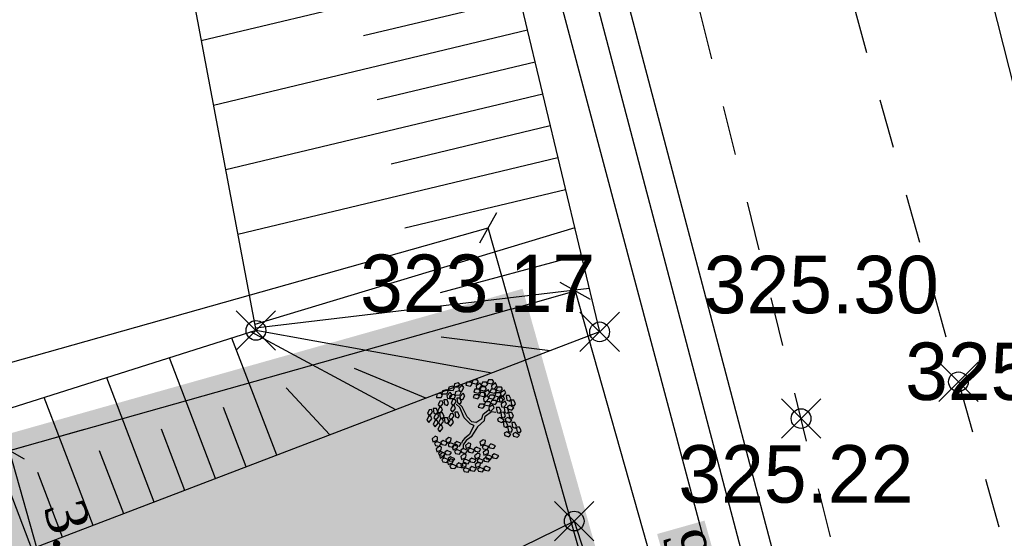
# Model space of a CAD drawing. Header units: metres. Extents: x 703615 to 712205, y 4306166 to 4311183.
# Tile 160 of 256: x 707622 to 707637, y 4308518 to 4308526. Entities that reach past the tile are written whole.
import ezdxf

# ---------------------------------------------------------------- set-up
doc = ezdxf.new("R2010")
doc.units = ezdxf.units.M
doc.header["$LTSCALE"] = 0.5
doc.header["$PDMODE"] = 35
doc.header["$PDSIZE"] = 0.3
doc.linetypes.add('JIS_09_08', pattern=[10.75, 8, -0.55, 0.55, -0.55, 0.55, -0.55])
doc.linetypes.add('Д_ТРОТ_ТРУБА', pattern=[3, 1.5, -1.5])
for name, color, linetype in [('(004) Точки рельефа', 7, 'Continuous'), ('(025) Дорога', 7, 'Continuous'), ('(027) Гидрография', 7, 'Continuous'), ('(035) Откосы', 7, 'Continuous'), ('zelen', 69, 'Continuous')]:
    doc.layers.add(name, color=color, linetype=linetype)
doc.layers.add('Граница УЧАСТКА', color=7, linetype='Continuous', lineweight=140)
doc.layers.add('Штрих ГАЗОН', color=7, linetype='Continuous', true_color=0xc8e389)
doc.styles.add('D-431', font='txt')
doc.styles.get("Standard").update_dxf_attribs({"font": 'times.ttf'})
doc.linetypes.add('FENCELINE1', pattern='A,6.35,-2.54,[133,ltypeshp.shx,S=2.54,R=0,X=-2.54,Y=0],-2.54,25.4', length=36.83)
doc.dimstyles.new('300', dxfattribs={"dimscale": 0.5, "dimtxt": 1.25, "dimasz": 0.75, "dimexe": 0, "dimexo": 0, "dimgap": 0.5, "dimtad": 1, "dimdec": 1, "dimzin": 0, "dimdsep": 46, "dimtxsty": 'Standard', "dimblk": 'OBLIQUE', "dimcen": 0, "dimclrd": 256, "dimclre": 256, "dimclrt": 256, "dimadec": 1, "dimazin": 0, "dimtfac": 1, "dimtdec": 1, "dimtofl": 0, "dimtmove": 0, "dimatfit": 3, "dimfxl": 3, "dimtfill": 2, "dimtfillclr": 7, "dimtolj": 1, "dimtzin": 0, "dimlwd": 25, "dimlwe": -1, "dimarcsym": 0})

# ---------------------------------------------------------------- blocks, each defined once
blk = doc.blocks.new('z_98')
at = {"color": 92, "linetype": 'Continuous'}
for p, q in [((-283, 404), (-250, 431)), ((-221, 417), (-251, 376)), ((-250, 431), (-221, 417)), ((-219, 429), (-187, 456)), ((-216, 405), (-219, 429)), ((-187, 456), (-157, 442)), ((-157, 442), (-187, 401)), ((-1, 417), (16, 456)), ((14, 397), (-1, 417)), ((16, 456), (48, 457)), ((48, 457), (42, 407)), ((56, 418), (67, 445)), ((88, 379), (56, 418)), ((67, 445), (92, 442)), ((92, 442), (109, 404)), ((110, 404), (126, 444)), ((126, 444), (159, 445)), ((159, 445), (152, 395)), ((166, 406), (178, 433)), ((178, 433), (202, 430)), ((183, 389), (199, 428)), ((199, 428), (232, 430)), ((202, 430), (220, 391)), ((232, 430), (225, 380)), ((239, 390), (251, 418)), ((251, 418), (275, 415)), ((275, 415), (293, 376)), ((-287, 359), (-237, 365)), ((-277, 327), (-287, 359)), ((-280, 380), (-283, 404)), ((-251, 376), (-280, 380)), ((-235, 322), (-277, 327)), ((-276, 298), (-243, 325)), ((-243, 325), (-214, 310)), ((-214, 310), (-243, 270)), ((-237, 365), (-219, 341)), ((-219, 341), (-235, 322)), ((-225, 308), (-175, 314)), ((-216, 277), (-225, 308)), ((-222, 354), (-189, 381)), ((-219, 329), (-222, 354)), ((-189, 326), (-219, 329)), ((-187, 401), (-216, 405)), ((-189, 381), (-160, 366)), ((-160, 366), (-189, 326)), ((-175, 314), (-158, 290)), ((-158, 378), (-125, 405)), ((-155, 354), (-158, 378)), ((-158, 321), (-126, 348)), ((-155, 297), (-158, 321)), ((-126, 350), (-155, 354)), ((-96, 391), (-126, 350)), ((-126, 348), (-96, 334)), ((-96, 334), (-126, 293)), ((-125, 405), (-96, 391)), ((-95, 346), (-62, 373)), ((-91, 321), (-95, 346)), ((-62, 317), (-91, 321)), ((-62, 373), (-33, 358)), ((-33, 358), (-62, 317)), ((42, 407), (14, 397)), ((49, 283), (65, 323)), ((63, 350), (75, 377)), ((95, 311), (63, 350)), ((65, 323), (98, 324)), ((75, 377), (99, 374)), ((109, 404), (88, 379)), ((98, 324), (91, 274)), ((117, 336), (95, 311)), ((99, 374), (117, 336)), ((105, 285), (116, 312)), ((125, 384), (110, 404)), ((116, 312), (141, 309)), ((152, 395), (125, 384)), ((141, 309), (159, 270)), ((198, 367), (166, 406)), ((174, 338), (185, 365)), ((206, 299), (174, 338)), ((197, 369), (183, 389)), ((185, 365), (210, 362)), ((225, 380), (197, 369)), ((220, 391), (198, 367)), ((227, 323), (206, 299)), ((210, 362), (227, 323)), ((271, 351), (239, 390)), ((247, 323), (258, 350)), ((279, 284), (247, 323)), ((258, 350), (283, 347)), ((268, 325), (285, 364)), ((283, 305), (268, 325)), ((293, 376), (271, 351)), ((300, 308), (279, 284)), ((283, 347), (300, 308)), ((310, 316), (283, 305)), ((285, 364), (317, 366)), ((317, 366), (310, 316)), ((325, 326), (336, 354)), ((357, 287), (325, 326)), ((336, 354), (360, 351)), ((378, 312), (357, 287)), ((360, 351), (378, 312)), ((-436, 216), (-407, 231)), ((-435, 173), (-436, 216)), ((-417, 282), (-388, 296)), ((-416, 239), (-417, 282)), ((-394, 227), (-416, 239)), ((-407, 231), (-393, 182)), ((-374, 248), (-394, 227)), ((-388, 296), (-374, 248)), ((-343, 227), (-293, 234)), ((-334, 196), (-343, 227)), ((-340, 273), (-307, 300)), ((-336, 249), (-340, 273)), ((-307, 245), (-336, 249)), ((-307, 300), (-278, 286)), ((-278, 286), (-307, 245)), ((-293, 234), (-276, 210)), ((-276, 210), (-292, 191)), ((-273, 273), (-276, 298)), ((-243, 270), (-273, 273)), ((-174, 271), (-216, 277)), ((-184, 200), (-152, 227)), ((-158, 290), (-174, 271)), ((-162, 275), (-112, 282)), ((-152, 244), (-162, 275)), ((-126, 293), (-155, 297)), ((-110, 239), (-152, 244)), ((-152, 227), (-122, 213)), ((-122, 213), (-152, 172)), ((-121, 225), (-88, 252)), ((-117, 200), (-121, 225)), ((-112, 282), (-95, 258)), ((-95, 258), (-110, 239)), ((-88, 252), (-59, 237)), ((-59, 237), (-88, 196)), ((63, 263), (49, 283)), ((91, 274), (63, 263)), ((137, 246), (105, 285)), ((113, 217), (124, 244)), ((145, 178), (113, 217)), ((124, 244), (148, 241)), ((136, 238), (152, 277)), ((150, 218), (136, 238)), ((159, 270), (137, 246)), ((148, 241), (166, 202)), ((178, 228), (150, 218)), ((152, 277), (185, 278)), ((185, 278), (178, 228)), ((192, 239), (204, 266)), ((224, 200), (192, 239)), ((204, 266), (228, 263)), ((246, 225), (224, 200)), ((228, 263), (246, 225)), ((256, 180), (272, 219)), ((272, 219), (305, 220)), ((305, 220), (298, 170)), ((312, 181), (324, 208)), ((324, 208), (348, 205)), ((332, 258), (343, 286)), ((364, 219), (332, 258)), ((341, 203), (357, 242)), ((343, 286), (368, 283)), ((348, 205), (366, 167)), ((357, 242), (390, 243)), ((385, 244), (364, 219)), ((368, 283), (385, 244)), ((390, 243), (383, 193)), ((398, 204), (409, 231)), ((409, 231), (433, 228)), ((433, 228), (451, 189)), ((-455, 143), (-426, 157)), ((-453, 100), (-455, 143)), ((-413, 161), (-435, 173)), ((-411, 109), (-432, 88)), ((-426, 157), (-411, 109)), ((-393, 182), (-413, 161)), ((-400, 143), (-375, 187)), ((-370, 132), (-400, 143)), ((-389, 90), (-360, 104)), ((-375, 187), (-346, 186)), ((-370, 155), (-341, 170)), ((-340, 162), (-370, 132)), ((-369, 113), (-370, 155)), ((-347, 101), (-369, 113)), ((-360, 104), (-345, 56)), ((-327, 122), (-347, 101)), ((-346, 186), (-340, 162)), ((-341, 170), (-327, 122)), ((-292, 191), (-334, 196)), ((-319, 140), (-286, 166)), ((-315, 115), (-319, 140)), ((-286, 111), (-315, 115)), ((-286, 166), (-256, 152)), ((-256, 152), (-286, 111)), ((-255, 164), (-222, 191)), ((-251, 140), (-255, 164)), ((-222, 136), (-251, 140)), ((-222, 191), (-193, 177)), ((-193, 177), (-222, 136)), ((-188, 154), (-138, 161)), ((-178, 123), (-188, 154)), ((-181, 176), (-184, 200)), ((-152, 172), (-181, 176)), ((-136, 118), (-178, 123)), ((-138, 161), (-121, 137)), ((-121, 137), (-136, 118)), ((-88, 196), (-117, 200)), ((166, 202), (145, 178)), ((160, 102), (176, 141)), ((176, 141), (208, 142)), ((200, 171), (211, 199)), ((232, 132), (200, 171)), ((208, 142), (202, 92)), ((211, 199), (235, 195)), ((216, 103), (227, 130)), ((248, 64), (216, 103)), ((227, 130), (252, 127)), ((253, 157), (232, 132)), ((235, 195), (253, 157)), ((252, 127), (269, 89)), ((270, 160), (256, 180)), ((298, 170), (270, 160)), ((344, 142), (312, 181)), ((320, 113), (331, 141)), ((352, 74), (320, 113)), ((331, 141), (355, 137)), ((356, 183), (341, 203)), ((366, 167), (344, 142)), ((355, 137), (373, 99)), ((383, 193), (356, 183)), ((430, 165), (398, 204)), ((405, 136), (416, 163)), ((437, 97), (405, 136)), ((416, 163), (441, 160)), ((451, 189), (430, 165)), ((458, 121), (437, 97)), ((441, 160), (458, 121)), ((-474, 77), (-445, 92)), ((-472, 35), (-474, 77)), ((-451, 23), (-472, 35)), ((-432, 88), (-453, 100)), ((-430, 44), (-451, 23)), ((-445, 92), (-430, 44)), ((-438, 4), (-413, 48)), ((-408, -7), (-438, 4)), ((-413, 48), (-383, 47)), ((-378, 23), (-408, -7)), ((-388, 47), (-389, 90)), ((-366, 35), (-388, 47)), ((-383, 47), (-378, 23)), ((-345, 56), (-366, 35)), ((-353, 17), (-328, 61)), ((-323, 6), (-353, 17)), ((-328, 61), (-299, 60)), ((-293, 36), (-323, 6)), ((-322, 94), (-272, 100)), ((-312, 63), (-322, 94)), ((-270, 57), (-312, 63)), ((-299, 60), (-293, 36)), ((-272, 100), (-255, 76)), ((-255, 76), (-270, 57)), ((174, 82), (160, 102)), ((202, 92), (174, 82)), ((223, 35), (235, 62)), ((255, -4), (223, 35)), ((235, 62), (259, 59)), ((269, 89), (248, 64)), ((277, 21), (255, -4)), ((259, 59), (277, 21)), ((289, 39), (305, 78)), ((303, 19), (289, 39)), ((331, 29), (303, 19)), ((305, 78), (338, 79)), ((338, 79), (331, 29)), ((345, 40), (357, 67)), ((377, 1), (345, 40)), ((373, 99), (352, 74)), ((357, 67), (381, 64)), ((399, 26), (377, 1)), ((378, 59), (395, 98)), ((393, 39), (378, 59)), ((381, 64), (399, 26)), ((420, 49), (393, 39)), ((395, 98), (427, 99)), ((427, 99), (420, 49)), ((435, 60), (446, 87)), ((467, 21), (435, 60)), ((442, -8), (453, 19)), ((446, 87), (470, 84)), ((453, 19), (478, 16)), ((488, 46), (467, 21)), ((470, 84), (488, 46)), ((478, 16), (495, -22)), ((-457, -121), (-432, -100)), ((-453, -53), (-428, -32)), ((-442, -94), (-453, -53)), ((-419, -101), (-442, -94)), ((-432, -100), (-407, -144)), ((-428, -32), (-403, -76)), ((-403, -76), (-419, -101)), ((-361, -113), (-336, -93)), ((-336, -93), (-311, -137)), ((-307, -91), (-282, -70)), ((-296, -132), (-307, -91)), ((-282, -70), (-257, -114)), ((-199, -116), (-173, -95)), ((-173, -95), (-149, -139)), ((169, -52), (185, -13)), ((183, -72), (169, -52)), ((211, -62), (183, -72)), ((185, -13), (218, -12)), ((218, -12), (211, -62)), ((225, -51), (237, -24)), ((257, -90), (225, -51)), ((233, -119), (244, -91)), ((237, -24), (261, -27)), ((244, -91), (268, -95)), ((279, -65), (257, -90)), ((261, -27), (279, -65)), ((268, -95), (286, -133)), ((277, -57), (293, -18)), ((292, -77), (277, -57)), ((319, -67), (292, -77)), ((293, -18), (326, -17)), ((326, -17), (319, -67)), ((334, -56), (345, -29)), ((366, -95), (334, -56)), ((341, -124), (352, -97)), ((345, -29), (369, -32)), ((352, -97), (377, -100)), ((353, -28), (364, -1)), ((385, -67), (353, -28)), ((364, -1), (388, -4)), ((387, -70), (366, -95)), ((369, -32), (387, -70)), ((377, -100), (394, -138)), ((406, -42), (385, -67)), ((388, -4), (406, -42)), ((474, -47), (442, -8)), ((495, -22), (474, -47)), ((-447, -162), (-457, -121)), ((-423, -169), (-447, -162)), ((-407, -144), (-423, -169)), ((-410, -207), (-385, -186)), ((-407, -184), (-392, -136)), ((-375, -189), (-407, -184)), ((-392, -136), (-363, -131)), ((-385, -186), (-361, -230)), ((-352, -153), (-375, -189)), ((-366, -181), (-340, -161)), ((-355, -222), (-366, -181)), ((-363, -131), (-352, -153)), ((-350, -154), (-361, -113)), ((-327, -162), (-350, -154)), ((-340, -161), (-316, -205)), ((-311, -137), (-327, -162)), ((-315, -245), (-300, -197)), ((-311, -159), (-286, -138)), ((-301, -200), (-311, -159)), ((-277, -207), (-301, -200)), ((-300, -197), (-271, -192)), ((-273, -139), (-296, -132)), ((-286, -138), (-262, -182)), ((-262, -182), (-277, -207)), ((-257, -114), (-273, -139)), ((-271, -192), (-260, -214)), ((-261, -222), (-246, -174)), ((-246, -174), (-217, -169)), ((-206, -191), (-229, -227)), ((-217, -169), (-206, -191)), ((-203, -184), (-178, -163)), ((-193, -225), (-203, -184)), ((-188, -157), (-199, -116)), ((-165, -164), (-188, -157)), ((-178, -163), (-153, -207)), ((-149, -139), (-165, -164)), ((-153, -248), (-137, -199)), ((-137, -199), (-108, -194)), ((-108, -194), (-98, -216)), ((265, -158), (233, -119)), ((286, -133), (265, -158)), ((373, -163), (341, -124)), ((394, -138), (373, -163)), ((-415, -275), (-390, -254)), ((-405, -316), (-415, -275)), ((-400, -248), (-410, -207)), ((-376, -255), (-400, -248)), ((-390, -254), (-365, -298)), ((-365, -298), (-381, -323)), ((-361, -230), (-376, -255)), ((-365, -338), (-349, -290)), ((-332, -230), (-355, -222)), ((-349, -290), (-320, -285)), ((-316, -205), (-332, -230)), ((-309, -307), (-332, -343)), ((-320, -285), (-309, -307)), ((-283, -249), (-315, -245)), ((-314, -275), (-289, -254)), ((-303, -316), (-314, -275)), ((-289, -254), (-264, -298)), ((-260, -214), (-283, -249)), ((-264, -298), (-280, -323)), ((-264, -313), (-239, -292)), ((-229, -227), (-261, -222)), ((-260, -244), (-235, -224)), ((-249, -285), (-260, -244)), ((-226, -293), (-249, -285)), ((-239, -292), (-215, -336)), ((-235, -224), (-210, -268)), ((-210, -268), (-226, -293)), ((-206, -318), (-180, -297)), ((-201, -249), (-176, -229)), ((-190, -290), (-201, -249)), ((-169, -232), (-193, -225)), ((-167, -298), (-190, -290)), ((-180, -297), (-156, -341)), ((-176, -229), (-151, -273)), ((-153, -207), (-169, -232)), ((-151, -273), (-167, -298)), ((-121, -252), (-153, -248)), ((-98, -216), (-121, -252)), ((-117, -274), (-66, -270)), ((-108, -306), (-117, -274)), ((-66, -313), (-108, -306)), ((-66, -270), (-50, -294)), ((-50, -294), (-66, -313)), ((-56, -306), (-6, -301)), ((-48, -337), (-56, -306)), ((-7, -284), (0, -255)), ((31, -317), (-7, -284)), ((-6, -301), (10, -326)), ((0, -255), (25, -254)), ((25, -254), (48, -289)), ((48, -289), (31, -317)), ((46, -302), (96, -297)), ((54, -333), (46, -302)), ((96, -297), (112, -322)), ((155, -311), (162, -283)), ((162, -283), (187, -282)), ((187, -282), (210, -317)), ((-381, -323), (-405, -316)), ((-332, -343), (-365, -338)), ((-319, -343), (-293, -322)), ((-308, -384), (-319, -343)), ((-285, -391), (-308, -384)), ((-280, -323), (-303, -316)), ((-293, -322), (-269, -366)), ((-269, -366), (-285, -391)), ((-268, -406), (-253, -358)), ((-236, -411), (-268, -406)), ((-254, -354), (-264, -313)), ((-230, -361), (-254, -354)), ((-253, -358), (-224, -353)), ((-213, -375), (-236, -411)), ((-215, -336), (-230, -361)), ((-224, -353), (-213, -375)), ((-214, -376), (-199, -328)), ((-182, -381), (-214, -376)), ((-211, -408), (-161, -403)), ((-202, -439), (-211, -408)), ((-195, -359), (-206, -318)), ((-199, -328), (-170, -323)), ((-172, -366), (-195, -359)), ((-159, -345), (-182, -381)), ((-156, -341), (-172, -366)), ((-170, -323), (-159, -345)), ((-161, -403), (-144, -428)), ((-155, -381), (-140, -333)), ((-123, -386), (-155, -381)), ((-140, -333), (-111, -328)), ((-100, -350), (-123, -386)), ((-111, -328), (-100, -350)), ((-101, -417), (-94, -388)), ((-94, -388), (-70, -388)), ((-93, -352), (-43, -348)), ((-85, -384), (-93, -352)), ((-43, -391), (-85, -384)), ((-70, -388), (-46, -423)), ((-6, -344), (-48, -337)), ((-43, -348), (-27, -372)), ((-27, -372), (-43, -391)), ((-33, -384), (18, -379)), ((-24, -416), (-33, -384)), ((10, -326), (-6, -344)), ((17, -362), (23, -333)), ((54, -395), (17, -362)), ((18, -379), (34, -404)), ((34, -404), (18, -423)), ((23, -333), (48, -332)), ((48, -332), (72, -367)), ((96, -340), (54, -333)), ((72, -367), (54, -395)), ((76, -388), (126, -383)), ((85, -419), (76, -388)), ((112, -322), (96, -340)), ((106, -334), (156, -329)), ((115, -365), (106, -334)), ((156, -372), (115, -365)), ((126, -383), (143, -408)), ((143, -408), (127, -426)), ((193, -345), (155, -311)), ((156, -329), (173, -354)), ((173, -354), (156, -372)), ((186, -397), (193, -368)), ((224, -430), (186, -397)), ((210, -317), (193, -345)), ((193, -368), (218, -367)), ((218, -367), (241, -403)), ((241, -403), (224, -430)), ((-161, -446), (-202, -439)), ((-144, -428), (-161, -446)), ((-150, -440), (-100, -435)), ((-142, -471), (-150, -440)), ((-100, -478), (-142, -471)), ((-63, -451), (-101, -417)), ((-100, -435), (-84, -460)), ((-84, -460), (-100, -478)), ((-46, -423), (-63, -451)), ((18, -423), (-24, -416)), ((127, -426), (85, -419)), ((137, -420), (187, -415)), ((145, -451), (137, -420)), ((187, -458), (145, -451)), ((187, -415), (203, -439)), ((203, -439), (187, -458))]:
    blk.add_line(p, q, dxfattribs=at)
at = {"color": 33, "linetype": 'Continuous'}
for p, q in [((-221, 91), (-264, 116)), ((78, 71), (101, 126)), ((101, 126), (122, 159)), ((106, 58), (127, 118)), ((122, 159), (146, 174)), ((127, 118), (162, 161)), ((162, 161), (202, 174)), ((-221, 63), (-266, 93)), ((-104, 76), (-221, 91)), ((-106, 43), (-221, 63)), ((-42, 10), (-106, 43)), ((-26, 33), (-104, 76)), ((-26, -28), (-42, 10)), ((0, 0), (-26, 33)), ((0, 0), (78, 71)), ((24, -33), (68, 18)), ((68, 18), (106, 58)), ((-47, -98), (-87, -124)), ((-26, -28), (-47, -98)), ((24, -33), (-21, -121)), ((-87, -124), (-120, -204)), ((-61, -139), (-92, -217)), ((-21, -121), (-61, -139)), ((-92, -217), (-73, -257))]:
    blk.add_line(p, q, dxfattribs=at)
blk = doc.blocks.new('_Oblique')
at = {"color": 0, "linetype": 'ByBlock', "lineweight": -2}
blk.add_line((-0.5, -0.5), (0.5, 0.5), dxfattribs=at)
blk = doc.blocks.new('*D135')
at = {"transparency": 16777216}
for p, q in [((707622.558, 4308519.824), (707621.417, 4308519.502)), ((707622.71, 4308516.628), (707622.263, 4308516.502))]:
    blk.add_line(p, q, dxfattribs=at)
at = {"lineweight": 25, "transparency": 16777216}
blk.add_line((707622.263, 4308516.502), (707621.417, 4308519.502), dxfattribs=at)
at = {"layer": 'Defpoints', "color": 0, "lineweight": 50, "transparency": 16777216}
for p in [(707622.558, 4308519.824, -323.947), (707621.417, 4308519.502), (707622.71, 4308516.628)]:
    blk.add_point(p, dxfattribs=at)
at = {"lineweight": 25, "transparency": 16777216, "xscale": 0.375, "yscale": 0.375, "zscale": 0.375}
for p, rotation in [((707621.417, 4308519.502), 105.760043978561), ((707622.263, 4308516.502), 285.760043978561)]:
    blk.add_blockref('_Oblique', p, dxfattribs=dict(at, rotation=rotation))
at = {"lineweight": 30, "transparency": 16777216, "insert": (707622.388, 4308518.156), "char_height": 0.625, "attachment_point": 5, "rotation": 285.76, "bg_fill": 1, "box_fill_scale": 1.1, "bg_fill_color": 7, "bg_fill_true_color": 16777215, "bg_fill_transparency": 0}
blk.add_mtext('\\A1;3.1', dxfattribs=at)
blk = doc.blocks.new('*D148')
at = {"lineweight": 25, "transparency": 16777216}
blk.add_line((707606.574, 4308516.65), (707628.71, 4308522.897), dxfattribs=at)
at = {"transparency": 16777216}
for p, q in [((707629.06, 4308521.659), (707628.71, 4308522.897)), ((707606.924, 4308515.412), (707606.574, 4308516.65))]:
    blk.add_line(p, q, dxfattribs=at)
at = {"layer": 'Defpoints', "color": 0, "transparency": 16777216}
for p in [(707628.71, 4308522.897), (707629.06, 4308521.659), (707606.924, 4308515.412)]:
    blk.add_point(p, dxfattribs=at)
at = {"lineweight": 25, "transparency": 16777216}
for p, xscale, yscale, zscale, rotation in [((707628.71, 4308522.897), 0.3750000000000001, 0.3750000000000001, 0.3750000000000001, 15.7600439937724), ((707606.574, 4308516.65), 0.375, 0.375, 0.375, 195.7600439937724)]:
    blk.add_blockref('_Oblique', p, dxfattribs=dict(at, xscale=xscale, yscale=yscale, zscale=zscale, rotation=rotation))
at = {"lineweight": 30, "transparency": 16777216, "insert": (707617.489, 4308520.315), "char_height": 0.625, "attachment_point": 5, "rotation": 15.76, "bg_fill": 1, "box_fill_scale": 1.1, "bg_fill_color": 7, "bg_fill_true_color": 16777215, "bg_fill_transparency": 0}
blk.add_mtext('\\A1;23.0', dxfattribs=at)
blk = doc.blocks.new('*D149')
at = {"transparency": 16777216}
for p, q in [((707629.06, 4308521.659), (707630.035, 4308521.934)), ((707631.533, 4308512.895), (707632.508, 4308513.171))]:
    blk.add_line(p, q, dxfattribs=at)
at = {"lineweight": 25, "transparency": 16777216}
blk.add_line((707630.035, 4308521.934), (707632.508, 4308513.171), dxfattribs=at)
at = {"layer": 'Defpoints', "color": 0, "transparency": 16777216}
for p in [(707629.06, 4308521.659), (707632.508, 4308513.171), (707631.533, 4308512.895)]:
    blk.add_point(p, dxfattribs=at)
at = {"lineweight": 25, "transparency": 16777216}
for p, xscale, yscale, zscale, rotation in [((707630.035, 4308521.934), 0.375, 0.375, 0.375, 105.7599447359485), ((707632.508, 4308513.171), 0.3750000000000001, 0.3750000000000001, 0.3750000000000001, 285.7599447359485)]:
    blk.add_blockref('_Oblique', p, dxfattribs=dict(at, xscale=xscale, yscale=yscale, zscale=zscale, rotation=rotation))
at = {"lineweight": 30, "transparency": 16777216, "insert": (707631.813, 4308517.705), "char_height": 0.625, "attachment_point": 5, "rotation": 285.7599, "bg_fill": 1, "box_fill_scale": 1.1, "bg_fill_color": 7, "bg_fill_true_color": 16777215, "bg_fill_transparency": 0}
blk.add_mtext('\\A1;9.1', dxfattribs=at)

msp = doc.modelspace()

# ---------------------------------------------------------------- hatches: boundary and pattern name
at = {"layer": 'Штрих ГАЗОН', "lineweight": 0, "transparency": 33554610}
h = msp.add_hatch(color=64, dxfattribs=at)
h.dxf.hatch_style = 1
edge = h.paths.add_edge_path()
edge.add_line((707615.299, 4308504.146), (707615.163, 4308504.627))
edge.add_arc((707615.644, 4308504.763), 0.5, 105.76, 195.76, ccw=False)
edge.add_line((707615.508, 4308505.244), (707632.351, 4308509.997))
edge.add_line((707632.351, 4308509.997), (707639.109, 4308486.05))
edge.add_line((707639.109, 4308486.05), (707616.973, 4308479.803))
edge.add_line((707616.973, 4308479.803), (707606.924, 4308515.412))
edge.add_line((707606.924, 4308515.412), (707629.059, 4308521.659))
edge.add_line((707629.059, 4308521.659), (707631.536, 4308512.884))
edge.add_line((707631.536, 4308512.884), (707623.778, 4308510.695))
edge.add_arc((707623.643, 4308511.176), 0.5, 195.76, 285.76, ccw=False)
edge.add_line((707623.161, 4308511.041), (707622.645, 4308512.869))
edge.add_line((707622.645, 4308512.869), (707627.939, 4308514.363))
edge.add_line((707627.939, 4308514.363), (707626.961, 4308517.828))
edge.add_line((707626.961, 4308517.828), (707621.668, 4308516.334))
edge.add_line((707621.668, 4308516.334), (707621.26, 4308517.778))
edge.add_arc((707620.779, 4308517.642), 0.5, 15.76, 105.76)
edge.add_line((707620.643, 4308518.123), (707609.633, 4308515.016))
edge.add_arc((707609.769, 4308514.535), 0.5, 105.76, 195.76)
edge.add_line((707609.288, 4308514.399), (707617.844, 4308484.076))
edge.add_arc((707618.325, 4308484.212), 0.5, 195.76, 285.76)
edge.add_line((707618.461, 4308483.731), (707623.084, 4308485.037))
edge.add_line((707623.084, 4308485.037), (707629.433, 4308486.84))
edge.add_line((707629.433, 4308486.84), (707628.099, 4308491.555))
edge.add_line((707628.099, 4308491.555), (707621.75, 4308489.752))
edge.add_line((707621.75, 4308489.752), (707622.403, 4308487.443))
edge.add_line((707622.403, 4308487.443), (707620.672, 4308486.953))
edge.add_arc((707620.536, 4308487.434), 0.5, 195.76, 285.76, ccw=False)
edge.add_line((707620.055, 4308487.299), (707618.721, 4308492.019))
edge.add_line((707618.721, 4308492.019), (707628.002, 4308494.639))
edge.add_line((707628.002, 4308494.639), (707624.58, 4308506.765))
edge.add_line((707624.58, 4308506.765), (707615.299, 4308504.146))
h.paths.add_polyline_path([(707630.732, 4308489.591), (707630.026, 4308492.093), (707632.528, 4308492.799), (707633.234, 4308490.297)], flags=16)

# ---------------------------------------------------------------- linework, layer by layer
at = {"layer": '(025) Дорога', "linetype": 'Д_ТРОТ_ТРУБА', "flags": 128}
for points, elevation in [([(707616.102, 4308595.94), (707625.383, 4308563.154), (707632.154, 4308533.874), (707639.587, 4308507.228), (707646.578, 4308474.963)], 325.249), ([(707644.238, 4308474.392), (707636.829, 4308506.466), (707630.117, 4308533.517), (707623.247, 4308562.114), (707613.834, 4308595.307)], 325.407)]:
    msp.add_lwpolyline(points, dxfattribs=dict(at, elevation=elevation))
at = {"layer": '(027) Гидрография', "flags": 128}
for points, elevation in [([(707611.848, 4308596.541), (707621.838, 4308560.864), (707628.891, 4308533.698), (707636.245, 4308505.821), (707642.34, 4308479.671)], 325.229), ([(707641.334, 4308479.631), (707635.291, 4308505.761), (707627.894, 4308533.542), (707620.814, 4308560.57), (707610.976, 4308596.39)], 325.359)]:
    msp.add_lwpolyline(points, dxfattribs=dict(at, elevation=elevation))
at = {"layer": '(027) Гидрография', "color": 4, "elevation": 325.068, "flags": 128}
msp.add_lwpolyline([(707641.754, 4308480.145), (707635.773, 4308505.813), (707628.432, 4308533.645), (707621.404, 4308560.718), (707611.379, 4308596.44)], dxfattribs=at)
at = {"layer": '(035) Откосы'}
for p, q in [((707629.074, 4308526.876, 325.137), (707624.34, 4308525.743, 325.137)), ((707629.19, 4308526.39, 325.137), (707626.811, 4308525.821, 325.137)), ((707629.307, 4308525.905, 325.137), (707624.525, 4308524.76, 325.137)), ((707629.423, 4308525.419, 325.137), (707627.02, 4308524.844, 325.137)), ((707629.539, 4308524.934, 325.137), (707624.711, 4308523.778, 325.137)), ((707629.655, 4308524.448, 325.137), (707627.229, 4308523.867, 325.137)), ((707629.771, 4308523.963, 325.137), (707624.896, 4308522.795, 325.137)), ((707629.888, 4308523.477, 325.137), (707627.438, 4308522.891, 325.137)), ((707625.49, 4308519.432, 325.137), (707624.807, 4308521.218, 325.137)), ((707624.557, 4308519.076, 325.137), (707623.854, 4308520.916, 325.137)), ((707623.624, 4308518.719, 325.137), (707622.9, 4308520.614, 325.137)), ((707622.692, 4308518.363, 325.137), (707621.947, 4308520.311, 325.137)), ((707625.024, 4308519.254, 325.137), (707624.677, 4308520.161, 325.137)), ((707621.759, 4308518.006, 325.137), (707620.993, 4308520.009, 325.137)), ((707624.091, 4308518.898, 325.137), (707623.734, 4308519.831, 325.137)), ((707623.158, 4308518.541, 325.137), (707622.791, 4308519.502, 325.137)), ((707622.225, 4308518.184, 325.137), (707621.848, 4308519.172, 325.137))]:
    msp.add_line(p, q, dxfattribs=at)
at = {"layer": '(035) Откосы', "flags": 128}
for points, elevation in [([(707641.349, 4308506.786), (707634.199, 4308534.967), (707627.052, 4308562.273), (707616.727, 4308597.627)], 325.379), ([(707580.771, 4308540.747), (707600.836, 4308546.638), (707621.682, 4308552.627), (707627.512, 4308533.402), (707630.406, 4308521.312), (707596.396, 4308508.309), (707570.785, 4308499.74), (707567.025, 4308498.873), (707563.646, 4308498.557)], 325.137), ([(707587.12, 4308509.519), (707569.461, 4308504.609), (707566.013, 4308508.806), (707563.435, 4308514.166), (707559.156, 4308525.671), (707560.452, 4308529.682), (707582.68, 4308536.754), (707603.382, 4308543.323), (707618.9, 4308546.493), (707623.057, 4308532.536), (707625.172, 4308521.334), (707612.322, 4308517.26), (707587.12, 4308509.519)], 323.11), ([(707630.026, 4308522.898), (707625.155, 4308521.422)], 325.137), ([(707630.126, 4308522.483), (707627.977, 4308521.904)], 325.137), ([(707630.248, 4308521.971), (707625.166, 4308521.366)], 325.137), ([(707627.302, 4308520.125), (707625.096, 4308521.31)], 325.137), ([(707628.764, 4308520.684), (707625.172, 4308521.334)], 325.137), ([(707629.65, 4308521.023), (707627.993, 4308521.23)], 325.137), ([(707627.761, 4308520.301), (707626.675, 4308520.754)], 325.137), ([(707626.297, 4308519.741), (707625.631, 4308520.458)], 325.137), ([(707596.83, 4308503.517), (707626.602, 4308516.753), (707630.019, 4308518.43), (707631.496, 4308513.848), (707633.316, 4308510.942), (707636.576, 4308498.905), (707640.509, 4308478.875)], 325.211)]:
    msp.add_lwpolyline(points, dxfattribs=dict(at, elevation=elevation))
at = {"color": 1, "linetype": 'FENCELINE1', "lineweight": 30, "ltscale": 0.08, "elevation": 2.203}
msp.add_lwpolyline([(707631.536, 4308512.885), (707629.06, 4308521.659), (707606.924, 4308515.412), (707616.973, 4308479.803), (707639.109, 4308486.05), (707632.351, 4308509.997)], dxfattribs=at)
at = {"color": 0, "linetype": 'ByBlock', "lineweight": -2, "transparency": 16777216}
for p in [(707625.172, 4308521.334, 323.171), (707630.406, 4308521.312, 325.302), (707635.87, 4308520.551, 324.795), (707633.473, 4308519.991, 325.038), (707630.019, 4308518.43, 325.215)]:
    msp.add_point(p, dxfattribs=at)
at = {"layer": 'Граница УЧАСТКА', "linetype": 'JIS_09_08', "lineweight": 30, "ltscale": 1.5, "const_width": 0.5, "elevation": -321.744}
msp.add_lwpolyline([(707639.109, 4308486.05), (707629.06, 4308521.659), (707606.924, 4308515.412), (707616.973, 4308479.803)], close=True, dxfattribs=at)

# ---------------------------------------------------------------- block references
at = {"layer": 'zelen', "xscale": -0.001463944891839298, "yscale": 0.001463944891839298, "zscale": 0.001463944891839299, "rotation": 105.7600439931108}
msp.add_blockref('z_98', (707628.491, 4308519.885, 327.312), dxfattribs=at)

# ---------------------------------------------------------------- texts
at = {"layer": '(004) Точки рельефа', "style": 'D-431'}
for s, p in [('323.17', (707626.758, 4308521.614, 323.171)), ('325.30', (707631.992, 4308521.595, 325.302)), ('325.04', (707635.059, 4308520.274, 325.038)), ('325.22', (707631.605, 4308518.711, 325.215))]:
    msp.add_text(s, height=0.875, dxfattribs=at).set_placement(p)

# ---------------------------------------------------------------- dimensions: what is measured, and where the dimension line sits
at = {"color": 4, "lineweight": 30}
for p1, p2, distance, picture, middle in [((707606.924, 4308515.412, 2.203), (707629.06, 4308521.659, 2.203), 1.287, '*D148', (707617.489, 4308520.315, 2.203)), ((707629.06, 4308521.659, 2.203), (707631.533, 4308512.895, 2.203), 1.014, '*D149', (707631.813, 4308517.705, 2.203))]:
    dim = msp.add_aligned_dim(p1=p1, p2=p2, distance=distance, dimstyle='300', dxfattribs=at)
    dim.commit()
    dim.dimension.update_dxf_attribs({"geometry": picture, "text_midpoint": middle})
dim = msp.add_linear_dim(base=(707621.417, 4308519.502, 2.203), p1=(707622.71, 4308516.628, 2.203), p2=(707622.558, 4308519.824, -321.744), angle=105.76, dimstyle='300', override={"dimtmove": 1}, dxfattribs=at)
dim.commit()
dim.dimension.update_dxf_attribs({"geometry": '*D135', "text_midpoint": (707622.388, 4308518.156, 2.203)})

doc.saveas('drawing.dxf')
